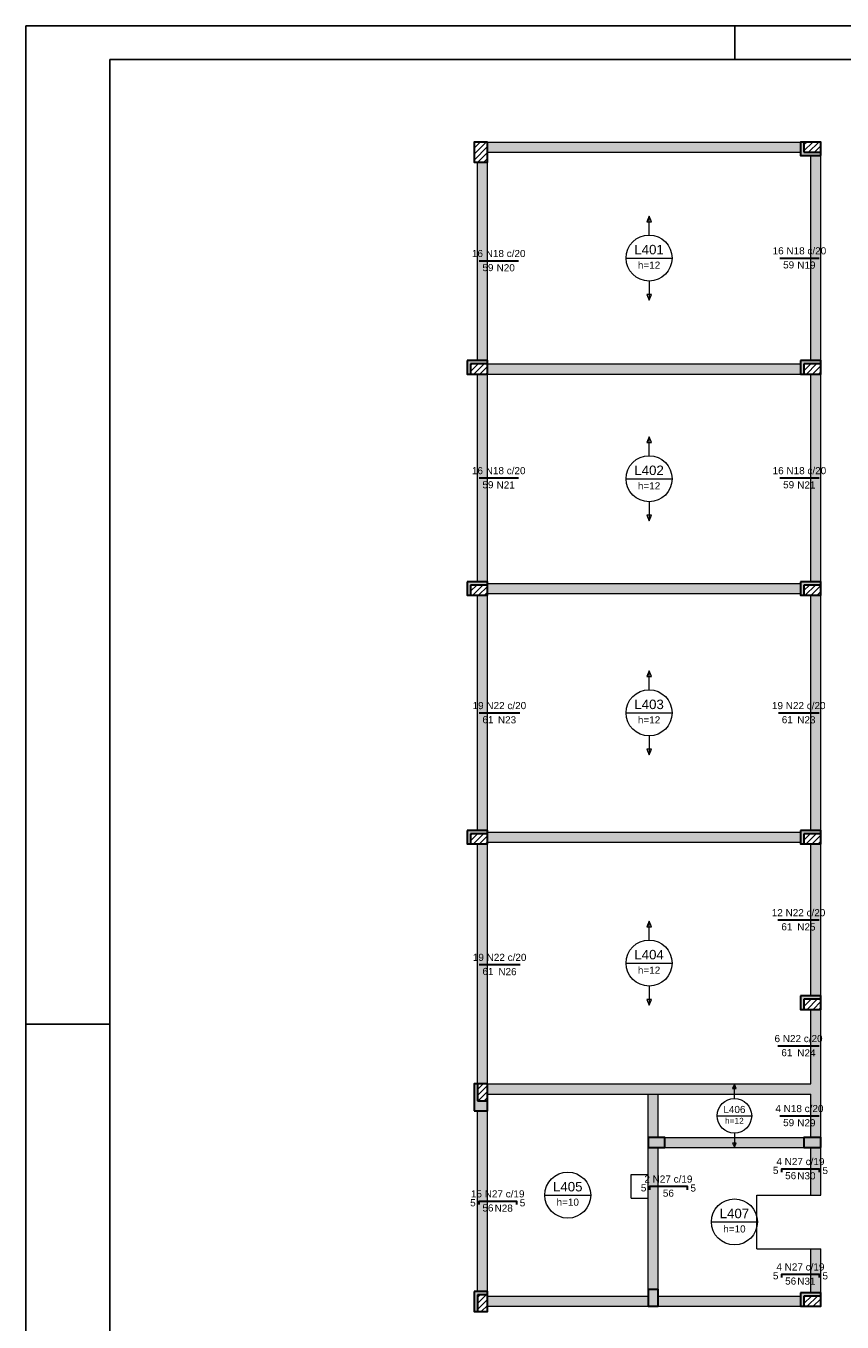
# Model space of a CAD drawing. Header units: millimetres. Extents: x 0 to 84.1, y 0 to 59.4.
# Tile 2 of 6: x 0 to 24.3, y 20.8 to 59.4. Entities that reach past the tile are written whole.
import ezdxf

# ---------------------------------------------------------------- set-up
doc = ezdxf.new("R2010")
doc.units = ezdxf.units.MM
doc.header["$MEASUREMENT"] = 0
doc.linetypes.add('NULL', pattern=[0])
for name, color, linetype, lineweight in [('Descrição da armadura', 7, 'Continuous', 0), ('DT-Armadura negativa', 4, 'Continuous', 30), ('DT-Hachura pilar em laje', 252, 'Continuous', 5), ('DT-Hachura viga em laje', 254, 'Continuous', 5), ('DT-Textos', 7, 'Continuous', 5), ('FO-Hachura pilar que morre', 106, 'Continuous', 5), ('FO-Hachura pilar que passa', 19, 'Continuous', 5), ('FO-Pilares', 4, 'Continuous', 30), ('FO-Vigas', 1, 'Continuous', 20), ('Textos armaduras', 7, 'Continuous', 0)]:
    doc.layers.add(name, color=color, linetype=linetype, lineweight=lineweight)
doc.layers.add('SEDUC_MARF', color=1, linetype='Continuous')
doc.layers.add('SEDUC_MARGG', color=7, linetype='Continuous')
doc.styles.add('Arial', font='txt')

msp = doc.modelspace()

# ---------------------------------------------------------------- hatches: boundary and pattern name
at = {"layer": 'DT-Hachura pilar em laje', "linetype": 'Continuous'}
h = msp.add_hatch(dxfattribs=at)
h.set_pattern_fill('ANSI31', color=252, style=0)
h.paths.add_polyline_path([(13.737, 55.946), (13.537, 55.946), (13.337, 55.946), (13.337, 55.646), (13.337, 55.346), (13.537, 55.346), (13.737, 55.346), (13.737, 55.646)])
for points in [[(19.017, 26.03), (19.017, 26.18), (19.017, 26.33), (18.767, 26.33), (18.517, 26.33), (18.517, 26.18), (18.517, 26.03), (18.767, 26.03)], [(23.657, 26.03), (23.657, 26.18), (23.657, 26.33), (23.407, 26.33), (23.157, 26.33), (23.157, 26.18), (23.157, 26.03), (23.407, 26.03)], [(18.517, 21.311), (18.667, 21.311), (18.817, 21.311), (18.817, 21.561), (18.817, 21.811), (18.667, 21.811), (18.517, 21.811), (18.517, 21.561)]]:
    msp.add_hatch(color=252, dxfattribs=at).paths.add_polyline_path(points)
at = {"layer": 'DT-Hachura viga em laje', "linetype": 'Continuous'}
for points in [[(23.057, 55.945), (23.057, 55.945), (13.737, 55.945), (13.737, 55.645), (23.057, 55.645), (23.057, 55.945)], [(23.657, 55.545), (23.657, 55.545), (23.357, 55.545), (23.357, 49.443), (23.657, 49.443), (23.657, 55.545)], [(13.737, 55.345), (13.737, 55.345), (13.437, 55.345), (13.437, 49.443), (13.737, 49.443), (13.737, 55.345)], [(13.737, 49.043), (13.737, 49.043), (13.437, 49.043), (13.437, 42.865), (13.737, 42.865), (13.737, 49.043)], [(23.057, 49.344), (23.057, 49.344), (13.737, 49.344), (13.737, 49.044), (23.057, 49.044), (23.057, 49.344)], [(23.657, 49.043), (23.657, 49.043), (23.357, 49.043), (23.357, 42.865), (23.657, 42.865), (23.657, 49.043)], [(23.058, 42.815), (23.058, 42.815), (13.737, 42.815), (13.737, 42.515), (23.058, 42.515), (23.058, 42.815)], [(13.737, 42.465), (13.737, 42.465), (13.437, 42.465), (13.437, 35.465), (13.737, 35.465), (13.737, 42.465)], [(23.657, 42.465), (23.657, 42.465), (23.357, 42.465), (23.357, 35.465), (23.657, 35.465), (23.657, 42.465)], [(23.058, 35.416), (23.058, 35.416), (13.737, 35.416), (13.737, 35.116), (23.058, 35.116), (23.058, 35.416)], [(13.737, 27.926), (13.737, 27.926), (13.737, 35.066), (13.437, 35.066), (13.437, 27.926), (13.737, 27.926)], [(23.357, 35.066), (23.357, 35.066), (23.357, 30.544), (23.657, 30.544), (23.657, 35.066), (23.357, 35.066)], [(23.657, 30.144), (23.657, 30.144), (23.357, 30.144), (23.357, 27.926), (23.507, 27.776), (23.657, 27.776), (23.657, 30.144)], [(18.667, 27.926), (18.667, 27.926), (13.737, 27.926), (13.737, 27.626), (18.667, 27.626), (18.667, 27.926)], [(18.817, 27.626), (18.817, 27.626), (18.667, 27.776), (18.517, 27.626), (18.517, 26.33), (18.817, 26.33), (18.817, 27.626)], [(23.507, 27.776), (23.507, 27.776), (23.357, 27.926), (18.667, 27.926), (18.667, 27.626), (23.357, 27.626), (23.507, 27.776)], [(23.657, 27.776), (23.657, 27.776), (23.507, 27.776), (23.357, 27.626), (23.357, 26.33), (23.657, 26.33), (23.657, 27.776)], [(13.737, 27.126), (13.737, 27.126), (13.437, 27.126), (13.437, 21.753), (13.737, 21.753), (13.737, 27.126)], [(23.157, 26.33), (23.157, 26.33), (19.017, 26.33), (19.017, 26.03), (23.157, 26.03), (23.157, 26.33)], [(18.817, 26.03), (18.817, 26.03), (18.517, 26.03), (18.517, 25.23), (18.817, 25.23), (18.817, 26.03)], [(23.657, 26.03), (23.657, 26.03), (23.357, 26.03), (23.357, 24.621), (23.657, 24.621), (23.657, 26.03)], [(18.817, 25.23), (18.817, 25.23), (18.517, 25.23), (18.517, 24.53), (18.817, 24.53), (18.817, 25.23)], [(18.817, 24.53), (18.817, 24.53), (18.517, 24.53), (18.517, 21.811), (18.817, 21.811), (18.817, 24.53)], [(23.657, 23.021), (23.657, 23.021), (23.357, 23.021), (23.357, 21.711), (23.657, 21.711), (23.657, 23.021)], [(18.517, 21.611), (18.517, 21.611), (13.737, 21.611), (13.737, 21.311), (18.517, 21.311), (18.517, 21.611)], [(18.817, 21.611), (18.817, 21.611), (18.817, 21.311), (23.057, 21.311), (23.057, 21.611), (18.817, 21.611)]]:
    msp.add_hatch(color=254, dxfattribs=at).paths.add_polyline_path(points)
at = {"layer": 'FO-Hachura pilar que morre', "linetype": 'Continuous'}
h = msp.add_hatch(color=106, dxfattribs=at)
h.paths.add_polyline_path([(23.657, 55.546), (23.657, 55.746), (23.657, 55.946), (23.357, 55.946), (23.057, 55.946), (23.057, 55.746), (23.057, 55.546), (23.357, 55.546)])
h.paths.add_polyline_path([(23.657, 55.646), (23.657, 55.796), (23.657, 55.946), (23.407, 55.946), (23.157, 55.946), (23.157, 55.796), (23.157, 55.646), (23.407, 55.646)], flags=0)
for points in [[(13.237, 49.343), (13.736, 49.343), (13.736, 49.443), (13.137, 49.443), (13.137, 49.043), (13.237, 49.043), (13.237, 49.343)], [(23.157, 49.343), (23.657, 49.343), (23.657, 49.443), (23.057, 49.443), (23.057, 49.043), (23.157, 49.043), (23.157, 49.343)], [(13.237, 42.765), (13.737, 42.765), (13.737, 42.865), (13.137, 42.865), (13.137, 42.466), (13.237, 42.466), (13.237, 42.765)], [(23.158, 42.765), (23.657, 42.765), (23.657, 42.865), (23.058, 42.865), (23.058, 42.466), (23.158, 42.466), (23.158, 42.765)], [(13.237, 35.365), (13.737, 35.365), (13.737, 35.465), (13.137, 35.465), (13.137, 35.066), (13.237, 35.066), (13.237, 35.365)], [(23.158, 35.365), (23.657, 35.365), (23.657, 35.465), (23.058, 35.465), (23.058, 35.066), (23.158, 35.066), (23.158, 35.365)], [(23.158, 30.444), (23.657, 30.444), (23.657, 30.544), (23.058, 30.544), (23.058, 30.144), (23.158, 30.144), (23.158, 30.444)], [(13.437, 21.653), (13.737, 21.653), (13.737, 21.753), (13.337, 21.753), (13.337, 21.153), (13.437, 21.153), (13.437, 21.653)], [(23.157, 21.611), (23.657, 21.611), (23.657, 21.711), (23.057, 21.711), (23.057, 21.311), (23.157, 21.311), (23.157, 21.611)]]:
    msp.add_hatch(color=106, dxfattribs=at).paths.add_polyline_path(points)
h = msp.add_hatch(color=106, dxfattribs=at)
h.paths.add_polyline_path([(13.337, 27.126), (13.537, 27.126), (13.737, 27.126), (13.737, 27.526), (13.737, 27.926), (13.537, 27.926), (13.337, 27.926), (13.337, 27.526)])
h.paths.add_polyline_path([(13.437, 27.426), (13.587, 27.426), (13.737, 27.426), (13.737, 27.676), (13.737, 27.926), (13.587, 27.926), (13.437, 27.926), (13.437, 27.676)], flags=0)
at = {"layer": 'FO-Hachura pilar que passa', "linetype": 'Continuous'}
h = msp.add_hatch(dxfattribs=at)
h.set_pattern_fill('ANSI31', color=19, style=0)
h.paths.add_polyline_path([(23.657, 55.646), (23.657, 55.796), (23.657, 55.946), (23.407, 55.946), (23.157, 55.946), (23.157, 55.796), (23.157, 55.646), (23.407, 55.646)])
h = msp.add_hatch(dxfattribs=at)
h.set_pattern_fill('ANSI31', color=19, style=0)
h.paths.add_polyline_path([(13.736, 49.343), (13.237, 49.343), (13.237, 49.043), (13.736, 49.043), (13.736, 49.343)])
h = msp.add_hatch(dxfattribs=at)
h.set_pattern_fill('ANSI31', color=19, style=0)
h.paths.add_polyline_path([(23.657, 49.343), (23.157, 49.343), (23.157, 49.043), (23.657, 49.043), (23.657, 49.343)])
h = msp.add_hatch(dxfattribs=at)
h.set_pattern_fill('ANSI31', color=19, style=0)
h.paths.add_polyline_path([(13.737, 42.765), (13.237, 42.765), (13.237, 42.466), (13.737, 42.466), (13.737, 42.765)])
h = msp.add_hatch(dxfattribs=at)
h.set_pattern_fill('ANSI31', color=19, style=0)
h.paths.add_polyline_path([(23.657, 42.765), (23.158, 42.765), (23.158, 42.466), (23.657, 42.466), (23.657, 42.765)])
h = msp.add_hatch(dxfattribs=at)
h.set_pattern_fill('ANSI31', color=19, style=0)
h.paths.add_polyline_path([(13.737, 35.365), (13.237, 35.365), (13.237, 35.066), (13.737, 35.066), (13.737, 35.365)])
h = msp.add_hatch(dxfattribs=at)
h.set_pattern_fill('ANSI31', color=19, style=0)
h.paths.add_polyline_path([(23.657, 35.365), (23.158, 35.365), (23.158, 35.066), (23.657, 35.066), (23.657, 35.365)])
h = msp.add_hatch(dxfattribs=at)
h.set_pattern_fill('ANSI31', color=19, style=0)
h.paths.add_polyline_path([(23.657, 30.444), (23.158, 30.444), (23.158, 30.144), (23.657, 30.144), (23.657, 30.444)])
h = msp.add_hatch(dxfattribs=at)
h.set_pattern_fill('ANSI31', color=19, style=0)
h.paths.add_polyline_path([(13.437, 27.426), (13.587, 27.426), (13.737, 27.426), (13.737, 27.676), (13.737, 27.926), (13.587, 27.926), (13.437, 27.926), (13.437, 27.676)])
h = msp.add_hatch(dxfattribs=at)
h.set_pattern_fill('ANSI31', color=19, style=0)
h.paths.add_polyline_path([(13.737, 21.653), (13.437, 21.653), (13.437, 21.153), (13.737, 21.153), (13.737, 21.653)])
h = msp.add_hatch(dxfattribs=at)
h.set_pattern_fill('ANSI31', color=19, style=0)
h.paths.add_polyline_path([(23.657, 21.611), (23.157, 21.611), (23.157, 21.311), (23.657, 21.311), (23.657, 21.611)])

# ---------------------------------------------------------------- linework, layer by layer
at = {"layer": 'DT-Armadura negativa'}
for points in [[(22.437, 52.494), (23.607, 52.494)], [(13.487, 52.414), (14.658, 52.414)], [(13.487, 45.954), (14.658, 45.954)], [(22.437, 45.954), (23.607, 45.954)], [(13.487, 38.966), (14.697, 38.966)], [(22.397, 38.966), (23.607, 38.966)], [(22.384, 32.805), (23.607, 32.805)], [(13.487, 31.476), (14.71, 31.476)], [(22.384, 29.06), (23.607, 29.06)], [(22.437, 26.978), (23.607, 26.978)], [(22.497, 25.301), (22.497, 25.401), (23.607, 25.401), (23.607, 25.301)], [(18.567, 24.78), (18.567, 24.88), (19.678, 24.88), (19.678, 24.78)], [(13.487, 24.339), (13.487, 24.439), (14.598, 24.439), (14.598, 24.339)], [(22.497, 22.166), (22.497, 22.266), (23.607, 22.266), (23.607, 22.166)]]:
    msp.add_lwpolyline(points, dxfattribs=at)
at = {"layer": 'DT-Textos'}
for p, q in [((18.547, 53.745), (18.476, 53.576)), ((18.618, 53.576), (18.547, 53.745)), ((18.476, 53.576), (18.618, 53.576)), ((17.862, 52.495), (19.232, 52.495)), ((18.618, 51.414), (18.476, 51.414)), ((18.476, 51.414), (18.547, 51.245)), ((18.547, 51.245), (18.618, 51.414)), ((18.547, 47.179), (18.476, 47.01)), ((18.618, 47.01), (18.547, 47.179)), ((18.476, 47.01), (18.618, 47.01)), ((17.862, 45.929), (19.232, 45.929)), ((18.618, 44.849), (18.476, 44.849)), ((18.476, 44.849), (18.547, 44.679)), ((18.547, 44.679), (18.618, 44.849)), ((18.547, 40.216), (18.477, 40.046)), ((18.618, 40.046), (18.547, 40.216)), ((18.477, 40.046), (18.618, 40.046)), ((17.862, 38.966), (19.233, 38.966)), ((18.618, 37.885), (18.477, 37.885)), ((18.477, 37.885), (18.547, 37.715)), ((18.547, 37.715), (18.618, 37.885)), ((18.547, 32.771), (18.477, 32.601)), ((18.477, 32.601), (18.618, 32.601)), ((18.618, 32.601), (18.547, 32.771)), ((17.862, 31.521), (19.233, 31.521)), ((18.618, 30.44), (18.477, 30.44)), ((18.477, 30.44), (18.547, 30.27)), ((18.547, 30.27), (18.618, 30.44)), ((21.087, 27.916), (21.034, 27.789)), ((21.034, 27.789), (21.14, 27.789)), ((21.14, 27.789), (21.087, 27.916)), ((20.573, 26.978), (21.601, 26.978)), ((21.14, 26.168), (21.034, 26.168)), ((21.034, 26.168), (21.087, 26.041)), ((21.087, 26.041), (21.14, 26.168)), ((15.441, 24.618), (16.812, 24.618)), ((20.402, 23.821), (21.773, 23.821))]:
    msp.add_line(p, q, dxfattribs=at)
for points in [[(18.547, 53.18), (18.547, 53.745)], [(18.547, 51.81), (18.547, 51.245)], [(18.547, 46.615), (18.547, 47.179)], [(18.547, 45.244), (18.547, 44.679)], [(18.547, 39.651), (18.547, 40.216)], [(18.547, 38.28), (18.547, 37.715)], [(18.547, 32.206), (18.547, 32.771)], [(18.547, 30.835), (18.547, 30.27)], [(21.087, 27.492), (21.087, 27.916)], [(21.087, 26.464), (21.087, 26.041)]]:
    msp.add_lwpolyline(points, dxfattribs=at)
for centre, radius in [((18.547, 52.495), 0.685), ((18.547, 45.929), 0.685), ((18.547, 38.966), 0.685), ((18.547, 31.521), 0.685), ((21.087, 26.978), 0.514), ((16.127, 24.618), 0.685), ((21.087, 23.821), 0.685)]:
    msp.add_circle(centre, radius, dxfattribs=at)
at = {"layer": 'FO-Pilares'}
for p, q in [((23.157, 55.946), (23.157, 55.646)), ((23.157, 55.646), (23.657, 55.646)), ((13.236, 49.343), (13.236, 49.043)), ((13.736, 49.343), (13.236, 49.343)), ((23.157, 49.343), (23.157, 49.043)), ((23.657, 49.343), (23.157, 49.343)), ((13.237, 42.766), (13.237, 42.466)), ((13.737, 42.766), (13.237, 42.766)), ((23.157, 42.766), (23.157, 42.466)), ((23.657, 42.766), (23.157, 42.766)), ((13.237, 35.366), (13.237, 35.066)), ((13.737, 35.366), (13.237, 35.366)), ((23.157, 35.366), (23.157, 35.066)), ((23.657, 35.366), (23.157, 35.366)), ((23.157, 30.444), (23.157, 30.144)), ((23.657, 30.444), (23.157, 30.444)), ((13.437, 27.926), (13.437, 27.426)), ((13.437, 27.426), (13.737, 27.426)), ((13.737, 21.653), (13.437, 21.653)), ((13.437, 21.653), (13.437, 21.153)), ((23.657, 21.611), (23.157, 21.611)), ((23.157, 21.611), (23.157, 21.311))]:
    msp.add_line(p, q, dxfattribs=at)
for points in [[(13.737, 55.946), (13.537, 55.946), (13.337, 55.946), (13.337, 55.646), (13.337, 55.346), (13.537, 55.346), (13.737, 55.346), (13.737, 55.646), (13.737, 55.946)], [(23.657, 55.546), (23.657, 55.746), (23.657, 55.946), (23.357, 55.946), (23.057, 55.946), (23.057, 55.746), (23.057, 55.546), (23.357, 55.546), (23.657, 55.546)], [(13.137, 49.443), (13.137, 49.043), (13.736, 49.043), (13.736, 49.443), (13.137, 49.443)], [(23.057, 49.443), (23.057, 49.043), (23.657, 49.043), (23.657, 49.443), (23.057, 49.443)], [(13.137, 42.865), (13.137, 42.466), (13.737, 42.466), (13.737, 42.865), (13.137, 42.865)], [(23.058, 42.865), (23.058, 42.466), (23.657, 42.466), (23.657, 42.865), (23.058, 42.865)], [(13.137, 35.465), (13.137, 35.066), (13.737, 35.066), (13.737, 35.465), (13.137, 35.465)], [(23.058, 35.465), (23.058, 35.066), (23.657, 35.066), (23.657, 35.465), (23.058, 35.465)], [(23.058, 30.544), (23.058, 30.144), (23.657, 30.144), (23.657, 30.544), (23.058, 30.544)], [(13.337, 27.126), (13.537, 27.126), (13.737, 27.126), (13.737, 27.526), (13.737, 27.926), (13.537, 27.926), (13.337, 27.926), (13.337, 27.526), (13.337, 27.126)], [(19.017, 26.03), (19.017, 26.18), (19.017, 26.33), (18.767, 26.33), (18.517, 26.33), (18.517, 26.18), (18.517, 26.03), (18.767, 26.03), (19.017, 26.03)], [(23.657, 26.03), (23.657, 26.18), (23.657, 26.33), (23.407, 26.33), (23.157, 26.33), (23.157, 26.18), (23.157, 26.03), (23.407, 26.03), (23.657, 26.03)], [(13.337, 21.753), (13.337, 21.153), (13.737, 21.153), (13.737, 21.753), (13.337, 21.753)], [(18.517, 21.311), (18.667, 21.311), (18.817, 21.311), (18.817, 21.561), (18.817, 21.811), (18.667, 21.811), (18.517, 21.811), (18.517, 21.561), (18.517, 21.311)], [(23.057, 21.711), (23.057, 21.311), (23.657, 21.311), (23.657, 21.711), (23.057, 21.711)]]:
    msp.add_lwpolyline(points, close=True, dxfattribs=at)
at = {"layer": 'FO-Vigas'}
for p, q in [((13.737, 55.946), (23.057, 55.946)), ((13.737, 55.646), (23.057, 55.646)), ((23.357, 49.443), (23.357, 55.546)), ((23.657, 49.443), (23.657, 55.546)), ((13.437, 49.443), (13.437, 55.346)), ((13.737, 49.443), (13.737, 55.346)), ((13.437, 42.865), (13.437, 49.043)), ((13.736, 49.344), (23.057, 49.344)), ((13.736, 49.044), (23.057, 49.044)), ((13.737, 42.865), (13.737, 49.043)), ((23.357, 42.865), (23.357, 49.043)), ((23.657, 42.865), (23.657, 49.043)), ((13.737, 42.816), (23.058, 42.816)), ((13.437, 35.465), (13.437, 42.466)), ((13.737, 42.516), (23.058, 42.516)), ((13.737, 35.465), (13.737, 42.466)), ((23.357, 35.465), (23.357, 42.466)), ((23.657, 35.465), (23.657, 42.466)), ((13.737, 35.416), (23.058, 35.416)), ((13.737, 35.116), (23.058, 35.116)), ((13.437, 27.926), (13.437, 35.066)), ((13.737, 27.926), (13.737, 35.066)), ((23.357, 30.544), (23.357, 35.066)), ((23.657, 30.544), (23.657, 35.066)), ((23.357, 27.926), (23.357, 30.144)), ((23.657, 27.776), (23.657, 30.144)), ((13.737, 27.926), (18.667, 27.926)), ((18.667, 27.926), (23.357, 27.926)), ((23.657, 26.33), (23.657, 27.776)), ((13.737, 27.626), (18.667, 27.626)), ((18.517, 26.33), (18.517, 27.626)), ((18.667, 27.626), (23.357, 27.626)), ((18.817, 26.33), (18.817, 27.626)), ((23.357, 26.33), (23.357, 27.626)), ((13.437, 21.753), (13.437, 27.126)), ((13.737, 21.753), (13.737, 27.126)), ((19.017, 26.33), (23.157, 26.33)), ((18.517, 25.23), (18.517, 26.03)), ((18.817, 25.23), (18.817, 26.03)), ((19.017, 26.03), (23.157, 26.03)), ((23.357, 24.621), (23.357, 26.03)), ((23.657, 24.621), (23.657, 26.03)), ((18.017, 25.23), (18.517, 25.23)), ((18.017, 24.53), (18.017, 25.23)), ((18.517, 24.53), (18.517, 25.23)), ((18.817, 24.53), (18.817, 25.23)), ((18.017, 24.53), (18.517, 24.53)), ((18.517, 21.811), (18.517, 24.53)), ((18.817, 21.811), (18.817, 24.53)), ((21.757, 24.621), (23.357, 24.621)), ((21.757, 23.021), (21.757, 24.621)), ((23.357, 24.621), (23.657, 24.621)), ((21.757, 23.021), (23.357, 23.021)), ((23.357, 23.021), (23.657, 23.021)), ((23.357, 21.711), (23.357, 23.021)), ((23.657, 21.711), (23.657, 23.021)), ((13.737, 21.611), (18.517, 21.611)), ((18.817, 21.611), (23.057, 21.611)), ((13.737, 21.311), (18.517, 21.311)), ((18.817, 21.311), (23.057, 21.311))]:
    msp.add_line(p, q, dxfattribs=at)
at = {"layer": 'SEDUC_MARF'}
for p, q in [((21.1, 59.4), (21.1, 58.4)), ((0, 29.7), (2.5, 29.7))]:
    msp.add_line(p, q, dxfattribs=at)
msp.add_lwpolyline([(84.1, 59.4), (0, 59.4), (0, 0), (84.1, 0)], close=True, dxfattribs=at)
at = {"layer": 'SEDUC_MARGG'}
msp.add_lwpolyline([(2.5, 1), (83.1, 1), (83.1, 58.4), (2.5, 58.4)], close=True, dxfattribs=at)

# ---------------------------------------------------------------- texts
at = {"layer": 'Descrição da armadura', "linetype": 'NULL', "char_height": 0.2118, "line_spacing_factor": 0.9, "style": 'Arial'}
for s, insert, width, attachment_point in [('16 N18 c/20', (23.022, 52.601), 3.1277, 8), ('16 N18 c/20', (14.072, 52.521), 3.1277, 8), ('N19', (23.501, 52.177), 1.06399, 9), ('N20', (14.552, 52.097), 1.06399, 9), ('16 N18 c/20', (14.072, 46.061), 3.1277, 8), ('16 N18 c/20', (23.022, 46.061), 3.1277, 8), ('N21', (14.552, 45.637), 1.06399, 9), ('N21', (23.501, 45.637), 1.06399, 9), ('19 N22 c/20', (14.092, 39.072), 3.1277, 8), ('19 N22 c/20', (23.002, 39.072), 3.1277, 8), ('N23', (14.591, 38.648), 1.06399, 9), ('N23', (23.501, 38.648), 1.06399, 9), ('12 N22 c/20', (22.996, 32.911), 3.1277, 8), ('N25', (23.501, 32.487), 1.06399, 9), ('19 N22 c/20', (14.099, 31.582), 3.1277, 8), ('N26', (14.604, 31.158), 1.06399, 9), ('6 N22 c/20', (22.996, 29.166), 2.80513, 8), ('N24', (23.501, 28.742), 1.06399, 9), ('4 N18 c/20', (23.022, 27.084), 2.80513, 8), ('N29', (23.501, 26.661), 1.06399, 9), ('4 N27 c/19', (23.052, 25.507), 2.80513, 8), ('2 N27 c/19', (19.122, 24.987), 2.80513, 8), ('N30', (23.501, 25.083), 1.06399, 9), ('15 N27 c/19', (14.042, 24.546), 3.1277, 8), ('N28', (14.492, 24.122), 1.06399, 9), ('4 N27 c/19', (23.052, 22.372), 2.80513, 8), ('N31', (23.501, 21.949), 1.06399, 9)]:
    msp.add_mtext(s, dxfattribs=dict(at, insert=insert, width=width, attachment_point=attachment_point))
at = {"layer": 'DT-Textos', "linetype": 'NULL', "attachment_point": 8, "line_spacing_factor": 0.798, "style": 'Arial'}
for s, insert, char_height, width in [('L401', (18.547, 52.601), 0.2824, 1.7352), ('h=12', (18.547, 52.178), 0.2118, 1.30642), ('L402', (18.547, 46.035), 0.2824, 1.7352), ('h=12', (18.547, 45.612), 0.2118, 1.30642), ('L403', (18.547, 39.072), 0.2824, 1.7352), ('h=12', (18.547, 38.648), 0.2118, 1.30642), ('L404', (18.547, 31.627), 0.2824, 1.7352), ('h=12', (18.547, 31.203), 0.2118, 1.30642), ('L406', (21.087, 27.058), 0.2118, 1.29027), ('h=12', (21.087, 26.74), 0.1765, 1.12622), ('L405', (16.127, 24.724), 0.2824, 1.7352), ('h=10', (16.127, 24.301), 0.2118, 1.30642), ('L407', (21.087, 23.927), 0.2824, 1.7352), ('h=10', (21.087, 23.503), 0.2118, 1.30642)]:
    msp.add_mtext(s, dxfattribs=dict(at, insert=insert, char_height=char_height, width=width))
at = {"layer": 'Textos armaduras', "linetype": 'NULL', "line_spacing_factor": 0.9, "style": 'Arial'}
for s, insert, char_height, width, attachment_point in [('59', (13.587, 52.317), 0.2118, 1.04514, 1), ('59', (22.537, 52.397), 0.2118, 1.04514, 1), ('59', (13.587, 45.857), 0.2118, 1.04514, 1), ('59', (22.537, 45.857), 0.2118, 1.04514, 1), ('61', (13.587, 38.868), 0.2118, 1.04514, 1), ('61', (22.497, 38.868), 0.2118, 1.04514, 1), ('61', (22.484, 32.707), 0.2118, 1.04514, 1), ('61', (13.587, 31.378), 0.2118, 1.04514, 1), ('61', (22.484, 28.962), 0.2118, 1.04514, 1), ('59', (22.537, 26.881), 0.2118, 1.04514, 1), ('5', (22.397, 25.245), 0.212, 0.72257, 9), ('5', (23.707, 25.456), 0.212, 0.72257, 1), ('56', (22.597, 25.303), 0.2118, 1.04514, 1), ('5', (18.467, 24.725), 0.212, 0.72257, 9), ('56', (19.122, 24.783), 0.2118, 1.04514, 2), ('5', (19.778, 24.936), 0.212, 0.72257, 1), ('5', (13.387, 24.283), 0.212, 0.72257, 9), ('56', (13.587, 24.342), 0.2118, 1.04514, 1), ('5', (14.698, 24.495), 0.212, 0.72257, 1), ('5', (22.397, 22.11), 0.212, 0.72257, 9), ('56', (22.597, 22.168), 0.2118, 1.04514, 1), ('5', (23.707, 22.322), 0.212, 0.72257, 1)]:
    msp.add_mtext(s, dxfattribs=dict(at, insert=insert, char_height=char_height, width=width, attachment_point=attachment_point))

doc.saveas('drawing.dxf')
